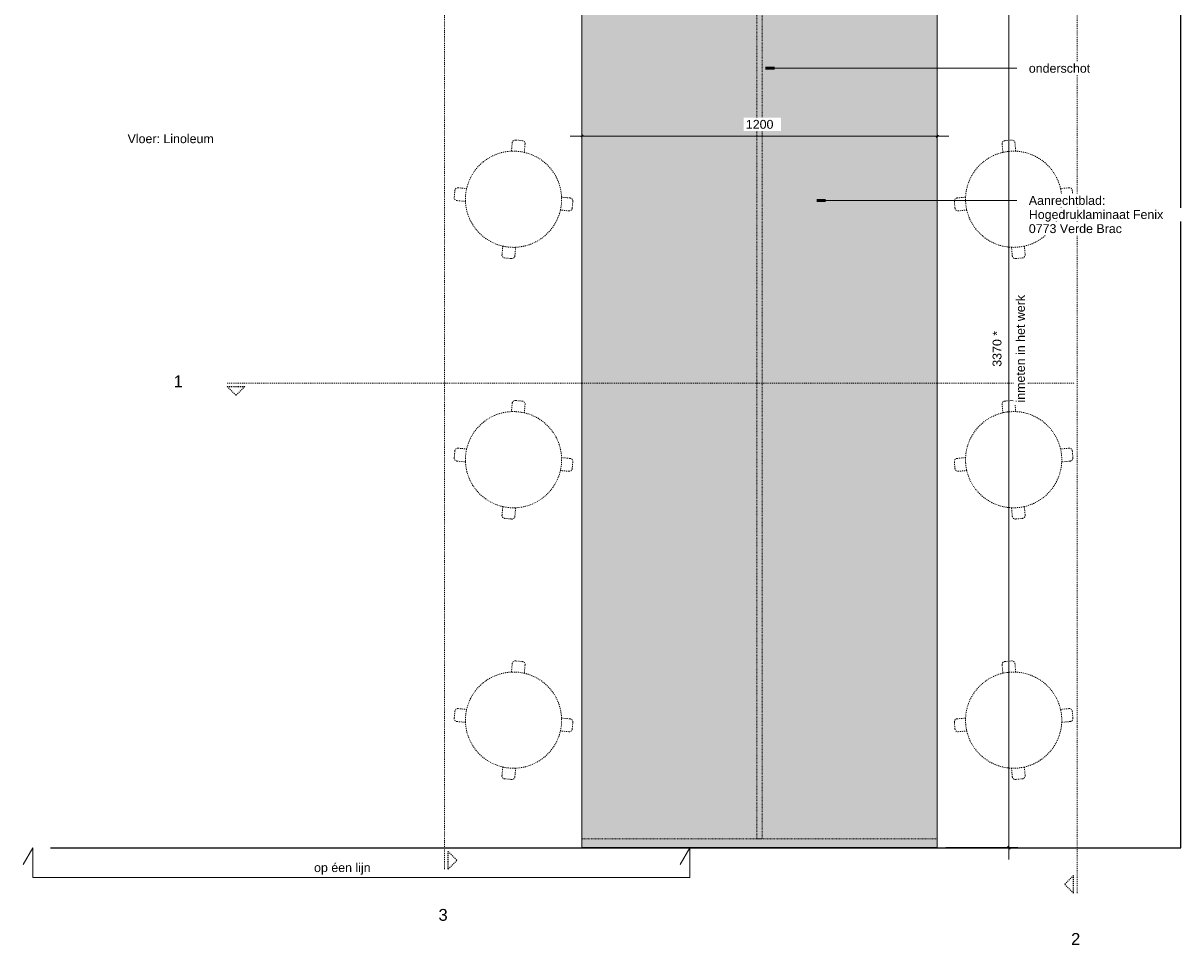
# Model space of a CAD drawing. Header units: millimetres. Extents: x 59308 to 100575, y -9418 to 40126.
# Tile 3 of 17: x 59415 to 63326, y 31674 to 34788. Entities that reach past the tile are written whole.
import ezdxf

# ---------------------------------------------------------------- set-up
doc = ezdxf.new("R2010")
doc.units = ezdxf.units.MM
doc.linetypes.add('Dash', pattern=[6.35, 3.175, -3.175])
doc.linetypes.add('Dash xSmall', pattern=[4.7625, 2.38125, -2.38125])
for name, color, linetype, lineweight in [('A----M-', 8, 'Continuous', 5), ('A----M--20', 8, 'Continuous', 5), ('A09-C---1', 8, 'Dash', 13), ('A09-C---2', 135, 'Dash', 25), ('A09-C---3', 8, 'Dash', 5), ('A09-NT--1', 50, 'Continuous', 50), ('A09-NT--2', 250, 'Continuous', 13), ('A09-NT--3', 7, 'Continuous', 13), ('A79-Y---1', 8, 'Dash', 13), ('A99----', 1, 'Continuous', 5), ('A99-----1', 1, 'Continuous', 25), ('A99-----2', 1, 'Continuous', 13), ('A99-----5', 1, 'Dash xSmall', 5), ('Detail Items-1', 10, 'Continuous', 5)]:
    doc.layers.add(name, color=color, linetype=linetype, lineweight=lineweight)
doc.styles.add('Arial', font='arial.ttf', dxfattribs={"height": 40})
doc.styles.add('Arial_1', font='arial.ttf', dxfattribs={"height": 30})
doc.dimstyles.new('TD_Diagonal_1_5_mm', dxfattribs={"dimscale": 304.8, "dimtxt": 30.607782, "dimasz": 0.026247, "dimexe": 0.098425, "dimexo": 0.098425, "dimgap": 0.052493, "dimtad": 1, "dimdec": 0, "dimzin": 0, "dimdsep": 46, "dimtxsty": 'Arial_1', "dimblk1": 'OBLIQUE', "dimblk2": 'OBLIQUE', "dimsah": 1, "dimcen": 0.09, "dimdle": 0.131234, "dimazin": 2, "dimtfac": 1, "dimtdec": 4, "dimtix": 1, "dimtmove": 0, "dimatfit": 3, "dimfxl": 1, "dimtvp": 1, "dimtfill": 1, "dimtolj": 1, "dimtzin": 0, "dimarcsym": 2})

# ---------------------------------------------------------------- blocks, each defined once
blk = doc.blocks.new('723 AUDO Passage stool - High - 723 AUDO Passage stool - High-8193452-Pantry Standard C - Plan view')
at = {"layer": 'A79-Y---1'}
for p, q in [((62725, 35231.8), (62722.4, 35260.4)), ((62731.4, 35271.3), (62755, 35273.5)), ((62765.9, 35264.4), (62768.5, 35235.8)), ((62919.8, 35109.6), (62948.6, 35112.2)), ((62959.5, 35103.2), (62961.6, 35079.6)), ((62563.3, 35043.3), (62561.1, 35066.8)), ((62570.2, 35077.7), (62599, 35080.3)), ((62952.6, 35068.7), (62923.7, 35066.1)), ((62603, 35036.8), (62574.2, 35034.2)), ((62756.9, 34882), (62754.3, 34911.1)), ((62797.7, 34915.1), (62800.4, 34886)), ((62791.4, 34875.1), (62767.8, 34873))]:
    blk.add_line(p, q, dxfattribs=at)
for centre, radius, start, end in [((62732.3, 35261.4), 10, 95.2144, 185.2144), ((62755.9, 35263.5), 10, 5.2144, 95.2144), ((62761.4, 35073.4), 162.5, 102.9346, 177.5757), ((62761.4, 35073.4), 162.5, 87.4942, 102.9346), ((62761.4, 35073.4), 162.5, 12.8531, 87.4942), ((62761.4, 35073.4), 162.5, 48.7628, 51.6661), ((62761.4, 35073.4), 162.5, 138.7628, 141.6661), ((62761.4, 35073.4), 162.5, 357.4128, 12.8531), ((62949.5, 35102.3), 10, 5.2144, 95.2144), ((62571.1, 35067.7), 10, 95.2144, 185.2144), ((62573.3, 35044.2), 10, 185.2144, 275.2144), ((62761.4, 35073.4), 162.5, 177.5757, 193.016), ((62761.4, 35073.4), 162.5, 282.9346, 357.4128), ((62951.7, 35078.7), 10, 275.2144, 5.2144), ((62761.4, 35073.4), 162.5, 193.016, 267.4942), ((62761.4, 35073.4), 162.5, 318.7628, 321.6661), ((62761.4, 35073.4), 162.5, 228.7628, 231.6661), ((62761.4, 35073.4), 162.5, 267.4942, 282.9346), ((62790.4, 34885.1), 10, 275.2144, 5.2144), ((62766.9, 34882.9), 10, 185.2144, 275.2144)]:
    blk.add_arc(centre, radius, start, end, dxfattribs=at)
blk = doc.blocks.new('723 AUDO Passage stool - High - 723 AUDO Passage stool - High-3155428-Pantry Standard C - Plan view')
at = {"layer": 'A79-Y---1'}
for p, q in [((61067.5, 35264.4), (61064.9, 35235.8)), ((61101.9, 35271.3), (61078.4, 35273.5)), ((61108.4, 35231.8), (61111, 35260.4)), ((60873.9, 35103.2), (60871.7, 35079.6)), ((60913.6, 35109.6), (60884.8, 35112.2)), ((60880.8, 35068.7), (60909.7, 35066.1)), ((61263.2, 35077.7), (61234.4, 35080.3)), ((61270.1, 35043.3), (61272.2, 35066.8)), ((61230.3, 35036.8), (61259.2, 35034.2)), ((61035.6, 34915.1), (61033, 34886)), ((61076.5, 34882), (61079.1, 34911.1)), ((61042, 34875.1), (61065.6, 34873))]:
    blk.add_line(p, q, dxfattribs=at)
for centre, radius, start, end in [((61077.5, 35263.5), 10, 84.7856, 174.7856), ((61101, 35261.4), 10, 354.7856, 84.7856), ((61072, 35073.4), 162.5, 92.5058, 167.1469), ((61072, 35073.4), 162.5, 128.3339, 131.2372), ((61072, 35073.4), 162.5, 77.0654, 92.5058), ((61072, 35073.4), 162.5, 2.4243, 77.0654), ((61072, 35073.4), 162.5, 38.3339, 41.2372), ((60883.9, 35102.3), 10, 84.7856, 174.7856), ((61072, 35073.4), 162.5, 167.1469, 182.5872), ((60881.7, 35078.7), 10, 174.7856, 264.7856), ((61072, 35073.4), 162.5, 182.5872, 257.0654), ((61072, 35073.4), 162.5, 346.984, 2.4243), ((61260.1, 35044.2), 10, 264.7856, 354.7856), ((61262.3, 35067.7), 10, 354.7856, 84.7856), ((61072, 35073.4), 162.5, 272.5058, 346.984), ((61072, 35073.4), 162.5, 218.3339, 221.2372), ((61072, 35073.4), 162.5, 308.3339, 311.2372), ((61042.9, 34885.1), 10, 174.7856, 264.7856), ((61072, 35073.4), 162.5, 257.0654, 272.5058), ((61066.5, 34882.9), 10, 264.7856, 354.7856)]:
    blk.add_arc(centre, radius, start, end, dxfattribs=at)
blk = doc.blocks.new('Detail View - Detail - Detail Number-13476530-Pantry Standard C - Plan view')
at = {"layer": 'A09-C---2'}
for p, q in [((62963.7, 31908.4), (62933.7, 31878.4)), ((62963.7, 31848.4), (62933.7, 31878.4)), ((62963.7, 31848.4), (62963.7, 31908.4))]:
    blk.add_line(p, q, dxfattribs=at)
blk = doc.blocks.new('DIMBLOCK18-Pantry Standard C - Plan view')
at = {"layer": 'A----M--20'}
for p, q in [((61302.9, 34382.3), (61302.9, 34436.6)), ((62502.9, 34382.3), (62502.9, 34436.6)), ((61262.9, 34406.6), (62542.9, 34406.6)), ((61302.9, 34406.6), (61302.9, 34382.3)), ((62502.9, 34406.6), (62502.9, 34382.3))]:
    blk.add_line(p, q, dxfattribs=at)
at = {"layer": 'A----M--20', "lineweight": 35}
for p, q in [((61302.9, 34406.6), (61298.9, 34402.6)), ((61302.9, 34406.6), (61306.9, 34410.6)), ((62502.9, 34406.6), (62498.9, 34402.6)), ((62502.9, 34406.6), (62506.9, 34410.6))]:
    blk.add_line(p, q, dxfattribs=at)
at = {"layer": 'A----M--20', "color": 0, "insert": (61856.8, 34461.5), "char_height": 30, "width": 110.753, "attachment_point": 1, "line_spacing_factor": 0.941778, "style": 'Arial_1', "bg_fill": 3, "box_fill_scale": 1.25, "bg_fill_color": 256, "bg_fill_true_color": 13158600, "bg_fill_transparency": 0}
blk.add_mtext('1200', dxfattribs=at)
blk = doc.blocks.new('_Oblique')
at = {"color": 0, "linetype": 'ByBlock', "lineweight": -2}
blk.add_line((-0.5, -0.5), (0.5, 0.5), dxfattribs=at)
blk = doc.blocks.new('DIMBLOCK21-Pantry Standard C - Plan view')
at = {"layer": 'A----M--20'}
for p, q in [((62532.9, 35372.6), (62775.3, 35372.6)), ((62745.3, 35372.6), (62532.9, 35372.6)), ((62745.3, 31962.6), (62745.3, 35372.6)), ((62532.9, 32002.6), (62775.3, 32002.6)), ((62745.3, 32002.6), (62532.9, 32002.6))]:
    blk.add_line(p, q, dxfattribs=at)
at = {"layer": 'A----M--20', "lineweight": 35}
for p, q in [((62745.3, 35372.6), (62741.3, 35376.6)), ((62745.3, 35372.6), (62749.3, 35368.6)), ((62745.3, 32002.6), (62741.3, 32006.6)), ((62745.3, 32002.6), (62749.3, 31998.6))]:
    blk.add_line(p, q, dxfattribs=at)
at = {"layer": 'A----M--20', "color": 0, "char_height": 30, "attachment_point": 1, "rotation": 90, "line_spacing_factor": 0.941778, "style": 'Arial_1', "bg_fill": 3, "box_fill_scale": 1.25, "bg_fill_color": 256, "bg_fill_true_color": 13158600, "bg_fill_transparency": 0}
for s, insert, width in [('inmeten in het werk', (62769.4, 33506.6), 434.536), ('3370 *', (62690.3, 33627.4), 144.657)]:
    blk.add_mtext(s, dxfattribs=dict(at, insert=insert, width=width))

msp = doc.modelspace()

# ---------------------------------------------------------------- hatches: boundary and pattern name
at = {"layer": 'Detail Items-1'}
h = msp.add_hatch(color=256, dxfattribs=at)
h.paths.add_polyline_path([(62502.9, 32002.6), (62502.9, 39137.7), (61920.9, 39137.7), (61920.9, 37157.6), (61826.9, 37157.6), (61826.9, 35423.6), (61363.8, 35423.6), (61332.8, 35372.6), (61302.9, 35372.6), (61302.9, 32002.6), (62469.1, 32002.6)])
h.paths.add_polyline_path([(62196.7, 37455.2), (62040.9, 37455.2), (62040.9, 37655.2), (62370.9, 37655.2), (62370.9, 37455.2)])
h.paths.add_polyline_path([(61976.7, 37998.4), (61976.7, 38309), (62366.1, 38309), (62366.1, 38286.8), (62429.4, 38286.8), (62429.4, 38019.6), (62366.1, 38019.6), (62366.1, 37998.4), (62168, 37998.4)])
h.paths.add_polyline_path([(62366.1, 38598.4), (61976.7, 38598.4), (61976.7, 38909), (62366.1, 38909), (62366.1, 38886.8), (62429.4, 38886.8), (62429.4, 38619.6), (62366.1, 38619.6)])

# ---------------------------------------------------------------- linework, layer by layer
at = {"layer": 'A09-C---1'}
for p, q in [((62975.9, 31848.4), (62975.9, 40087.5)), ((60838.8, 31929.6), (60838.8, 39938.9)), ((60104.1, 33572.5), (62968.2, 33572.5))]:
    msp.add_line(p, q, dxfattribs=at)
at = {"layer": 'A09-NT--1'}
for p, q in [((61923.7, 34635.9), (61953.7, 34635.9)), ((62096.3, 34189.4), (62126.3, 34189.4))]:
    msp.add_line(p, q, dxfattribs=at)
at = {"layer": 'A09-NT--2'}
msp.add_line((62096.3, 34189.4), (62772.7, 34189.4), dxfattribs=at)
at = {"layer": 'A99----'}
for p, q in [((59447.9, 32001.6), (59415.4, 31945.3)), ((59447.9, 32001.6), (59447.9, 31901.6)), ((61667.9, 32001.6), (61635.4, 31945.3)), ((61667.9, 31901.6), (61667.9, 32001.6)), ((59447.9, 31901.6), (61667.9, 31901.6))]:
    msp.add_line(p, q, dxfattribs=at)
at = {"layer": 'A99-----1'}
for p, q in [((63326.3, 32001.6), (63326.3, 39851.6)), ((59507.9, 32001.6), (63326.3, 32001.6))]:
    msp.add_line(p, q, dxfattribs=at)
at = {"layer": 'A99-----2'}
for p, q in [((62502.9, 32002.6), (62502.9, 39137.7)), ((61302.9, 35372.6), (61302.9, 32002.6)), ((61302.9, 32002.6), (62502.9, 32002.6))]:
    msp.add_line(p, q, dxfattribs=at)
at = {"layer": 'A99-----5'}
for p, q in [((61893.9, 35372.6), (61893.9, 32032.6)), ((61911.9, 32032.6), (61911.9, 35372.6)), ((62502.9, 32032.6), (61302.9, 32032.6)), ((61302.9, 32032.6), (61302.9, 32002.6)), ((61893.9, 32032.6), (61911.9, 32032.6)), ((62502.9, 32002.6), (62502.9, 32032.6)), ((61302.9, 32002.6), (62502.9, 32002.6))]:
    msp.add_line(p, q, dxfattribs=at)

# ---------------------------------------------------------------- block references
at = {"layer": 'A09-C---2', "extrusion": (0, 0, -1), "rotation": 90.00000000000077}
msp.add_blockref('Detail View - Detail - Detail Number-13476530-Pantry Standard C - Plan view', (-28255.7, -29403.4), dxfattribs=at)
at = {"layer": 'A09-C---2', "extrusion": (0, 0, -1)}
msp.add_blockref('Detail View - Detail - Detail Number-13476530-Pantry Standard C - Plan view', (-123814.6, 81.2), dxfattribs=at)
at = {"layer": 'A09-C---2'}
msp.add_blockref('Detail View - Detail - Detail Number-13476530-Pantry Standard C - Plan view', (0, 0), dxfattribs=at)
at = {"layer": 'A79-Y---1'}
for name, p in [('723 AUDO Passage stool - High - 723 AUDO Passage stool - High-3155428-Pantry Standard C - Plan view', (0, -880)), ('723 AUDO Passage stool - High - 723 AUDO Passage stool - High-8193452-Pantry Standard C - Plan view', (0, -880)), ('723 AUDO Passage stool - High - 723 AUDO Passage stool - High-3155428-Pantry Standard C - Plan view', (0, -1760)), ('723 AUDO Passage stool - High - 723 AUDO Passage stool - High-8193452-Pantry Standard C - Plan view', (0, -1760)), ('723 AUDO Passage stool - High - 723 AUDO Passage stool - High-3155428-Pantry Standard C - Plan view', (0, -2640)), ('723 AUDO Passage stool - High - 723 AUDO Passage stool - High-8193452-Pantry Standard C - Plan view', (0, -2640))]:
    msp.add_blockref(name, p, dxfattribs=at)

# ---------------------------------------------------------------- texts
at = {"layer": 'A09-C---3', "char_height": 40, "width": 38.481, "attachment_point": 1, "style": 'Arial'}
for s, insert in [('1', (59923.8, 33598.2)), ('3', (60818.5, 31795.4)), ('2', (62955.6, 31714.1))]:
    msp.add_mtext(s, dxfattribs=dict(at, insert=insert))
at = {"layer": 'A09-NT--3', "insert": (59768.1, 34412.9), "char_height": 30, "width": 352.743, "attachment_point": 1, "style": 'Arial_1', "bg_fill": 3, "box_fill_scale": 1.25, "bg_fill_color": 256, "bg_fill_true_color": 13158600, "bg_fill_transparency": 0}
msp.add_mtext('Vloer: Linoleum', dxfattribs=at)
at = {"layer": 'A09-NT--3', "insert": (60398.1, 31950.1), "char_height": 30, "width": 229.283, "attachment_point": 1, "style": 'Arial_1'}
msp.add_mtext('op éen lijn', dxfattribs=at)

# ---------------------------------------------------------------- next in the draw order: texts
at = {"layer": 'A09-NT--3', "insert": (62812.7, 34204.4), "char_height": 30, "width": 325.485, "attachment_point": 1, "style": 'Arial_1', "bg_fill": 3, "box_fill_scale": 1.25, "bg_fill_color": 256, "bg_fill_true_color": 13158600, "bg_fill_transparency": 0}
msp.add_mtext('Aanrechtblad: ', dxfattribs=at)

# ---------------------------------------------------------------- next in the draw order: dimensions: what is measured, and where the dimension line sits
at = {"layer": 'A----M-'}
dim = msp.add_linear_dim(base=(62502.9, 34406.6), p1=(61302.9, 34412.3), p2=(62502.9, 34412.3), dimstyle='TD_Diagonal_1_5_mm', override={"dimpost": '<>', "dimfxl": 1200}, dxfattribs=at)
dim.commit()
dim.dimension.update_dxf_attribs({"geometry": 'DIMBLOCK18-Pantry Standard C - Plan view', "text_midpoint": (61902.9, 34437.9)})

# ---------------------------------------------------------------- next in the draw order: texts
at = {"layer": 'A09-NT--3', "insert": (62812.7, 34156.8), "char_height": 30, "width": 545.147, "attachment_point": 1, "style": 'Arial_1', "bg_fill": 3, "box_fill_scale": 1.25, "bg_fill_color": 256, "bg_fill_true_color": 13158600, "bg_fill_transparency": 0}
msp.add_mtext('Hogedruklaminaat Fenix ', dxfattribs=at)

# ---------------------------------------------------------------- next in the draw order: texts
at = {"layer": 'A09-NT--3', "insert": (62812.7, 34109.1), "char_height": 30, "width": 396.034, "attachment_point": 1, "style": 'Arial_1', "bg_fill": 3, "box_fill_scale": 1.25, "bg_fill_color": 256, "bg_fill_true_color": 13158600, "bg_fill_transparency": 0}
msp.add_mtext('0773 Verde Brac ', dxfattribs=at)

# ---------------------------------------------------------------- next in the draw order: dimensions: what is measured, and where the dimension line sits
at = {"layer": 'A----M-'}
dim = msp.add_linear_dim(base=(62745.3, 35372.6), p1=(62502.9, 32002.6), p2=(62502.9, 35372.6), angle=90, text='<>\\Xinmeten in het werk', dimstyle='TD_Diagonal_1_5_mm', override={"dimpost": '<>*', "dimfxl": 3370}, dxfattribs=at)
dim.commit()
dim.dimension.update_dxf_attribs({"geometry": 'DIMBLOCK21-Pantry Standard C - Plan view', "text_midpoint": (62745.3, 33687.6)})

# ---------------------------------------------------------------- next in the draw order: linework, layer by layer
at = {"layer": 'A09-NT--2'}
msp.add_line((61923.7, 34635.9), (62772.7, 34635.9), dxfattribs=at)

# ---------------------------------------------------------------- next in the draw order: texts
at = {"layer": 'A09-NT--3', "insert": (62812.7, 34650.9), "char_height": 30, "width": 250.126, "attachment_point": 1, "style": 'Arial_1', "bg_fill": 3, "box_fill_scale": 1.25, "bg_fill_color": 256, "bg_fill_true_color": 13158600, "bg_fill_transparency": 0}
msp.add_mtext('onderschot', dxfattribs=at)

doc.saveas('drawing.dxf')
